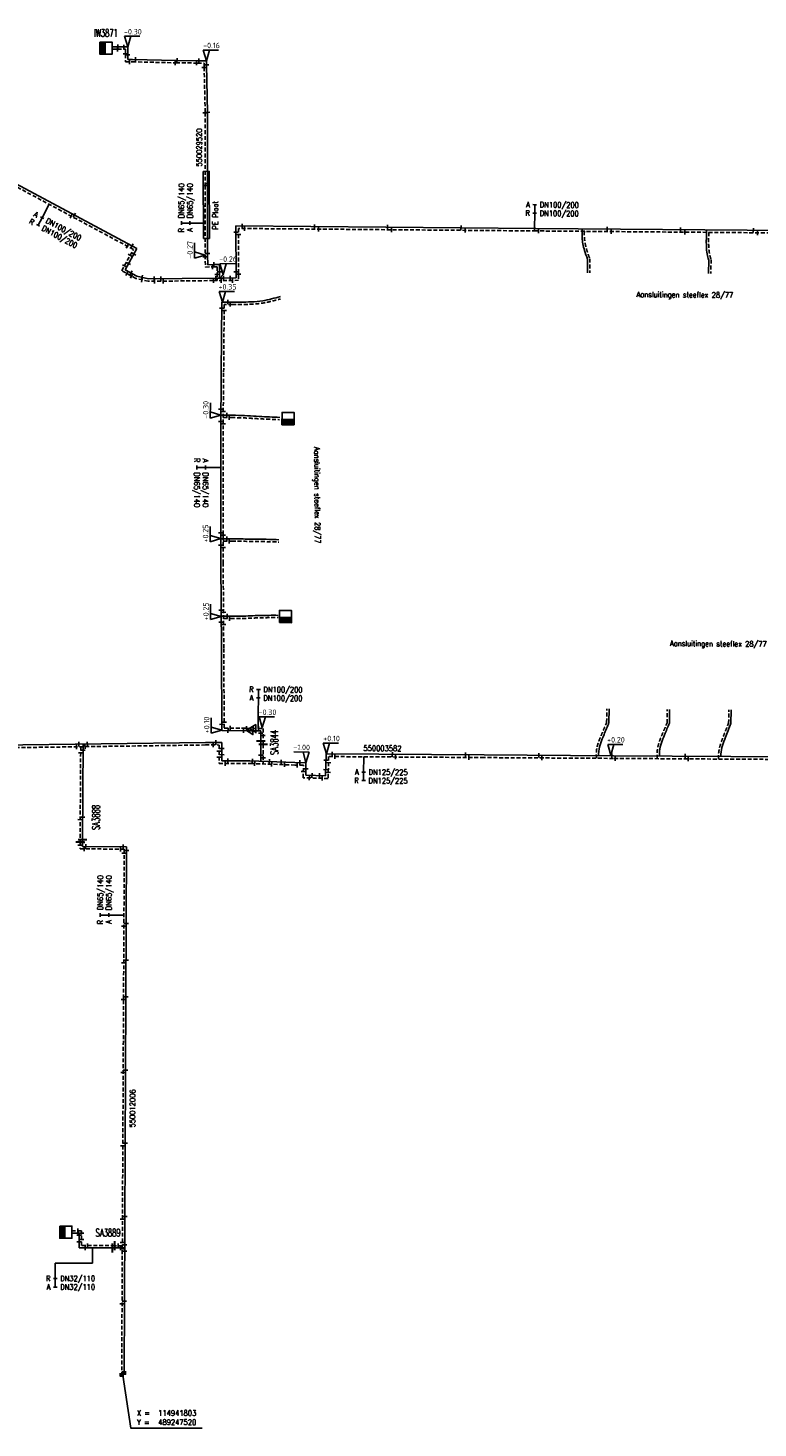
# Model space of a CAD drawing. Header units: millimetres. Extents: x 0 to 118862798, y 0 to 490252104.
# Tile 3 of 12: x 114926250 to 115045952, y 489238862 to 489468358. Entities that reach past the tile are written whole.
import ezdxf
from ezdxf.enums import TextEntityAlignment as Align

# ---------------------------------------------------------------- set-up
doc = ezdxf.new("R2010")
doc.units = ezdxf.units.MM
doc.header["$LTSCALE"] = 200
doc.linetypes.add('HIDDEN2', pattern=[4.7625, 3.175, -1.5875])
for name, color, linetype in [('WW-C-AFSLUITER', 7, 'Continuous'), ('WW-C-kastWM', 7, 'Continuous'), ('WW-C-mof', 7, 'Continuous'), ('WW-C-VERLOOP', 7, 'Continuous'), ('WW-I-coord', 7, 'Continuous'), ('WW-I-diam', 7, 'Continuous'), ('WW-I-info', 7, 'Continuous'), ('WW-I-NAP', 7, 'Continuous'), ('WW-L-aanvoer', 3, 'Continuous'), ('WW-L-retour', 3, 'HIDDEN2')]:
    doc.layers.add(name, color=color, linetype=linetype)
doc.styles.add('DIN17', font='ROMANS.SHX', dxfattribs={"width": 0.9})
doc.styles.add('ISOCP', font='ISOCP.SHX')

# ---------------------------------------------------------------- blocks, each defined once
blk = doc.blocks.new('LR-mof')
at = {"color": 0, "linetype": 'ByBlock', "lineweight": -2}
blk.add_line((0, -0.75), (0, 0.75), dxfattribs=at)
blk = doc.blocks.new('LR-DIAO2')
at = {"color": 0, "lineweight": -3}
blk.add_line((0, 0), (0, -5), dxfattribs=at)
at = {"color": 0, "linetype": 'Continuous', "lineweight": -3}
blk.add_line((0, -5), (0, -7.8), dxfattribs=at)
at = {"color": 0, "lineweight": -3}
for points in [[(0.61, -5), (0, -5), (-0.61, -5)], [(0.61, -7.8), (0, -7.8), (-0.61, -7.8)]]:
    blk.add_lwpolyline(points, dxfattribs=at)
at = {"color": 1, "lineweight": -3, "style": 'DIN17', "width": 0.9}
for tag, p in [('*1', (-1.61, -5)), ('*2', (-1.61, -7.78))]:
    blk.add_attdef(tag, text='', height=1.8, dxfattribs=at).set_placement(p, align=Align.MIDDLE_RIGHT)
for tag, p in [('*11', (1.61, -5)), ('*12', (1.61, -7.8))]:
    blk.add_attdef(tag, text='', height=1.8, dxfattribs=at).set_placement(p, align=Align.MIDDLE_LEFT)
blk = doc.blocks.new('LR-DIAB2')
at = {"color": 0, "linetype": 'Continuous', "lineweight": -3}
blk.add_line((0, 5), (0, 7.8), dxfattribs=at)
at = {"color": 0, "lineweight": -3}
blk.add_line((0, 0), (0, 5), dxfattribs=at)
for points in [[(0.61, 7.8), (0, 7.8), (-0.61, 7.8)], [(0.61, 5), (0, 5), (-0.61, 5)]]:
    blk.add_lwpolyline(points, dxfattribs=at)
at = {"color": 1, "lineweight": -3, "style": 'DIN17', "width": 0.9}
for tag, p in [('*1', (-1.61, 7.8)), ('*2', (-1.61, 5.02))]:
    blk.add_attdef(tag, text='', height=1.8, dxfattribs=at).set_placement(p, align=Align.MIDDLE_RIGHT)
for tag, p in [('*11', (1.61, 7.8)), ('*12', (1.61, 5))]:
    blk.add_attdef(tag, text='', height=1.8, dxfattribs=at).set_placement(p, align=Align.MIDDLE_LEFT)
blk = doc.blocks.new('LR-VERL')
at = {"color": 0, "linetype": 'ByBlock', "lineweight": -2}
blk.add_lwpolyline([(1.08, 0), (-1.08, -1.25), (-1.08, 1.25)], close=True, dxfattribs=at)
blk = doc.blocks.new('LR-smof')
at = {"color": 0, "linetype": 'ByBlock', "lineweight": -2}
blk.add_lwpolyline([(1, 0.5), (0, 0.5), (0, -0.5), (1, -0.5)], dxfattribs=at)
blk = doc.blocks.new('rb_topo_xylr')
at = {"color": 0, "linetype": 'Continuous', "style": 'DIN17', "width": 0.9}
for s, p in [('X =', (0, 4)), ('Y =', (0, 1))]:
    blk.add_text(s, height=1.8, dxfattribs=at).set_placement(p)
at = {"color": 0, "style": 'DIN17', "width": 0.9}
for tag, p in [('X', (7, 4)), ('Y', (7, 1))]:
    blk.add_attdef(tag, p, '', height=1.8, dxfattribs=at)
blk = doc.blocks.new('nap1')
at = {"color": 0, "linetype": 'Continuous', "lineweight": -3}
for p, q in [((-1, 3.5), (0, 0)), ((-1, 3.5), (4, 3.5)), ((1, 3.5), (0, 0))]:
    blk.add_line(p, q, dxfattribs=at)
at = {"color": 0, "linetype": 'Continuous', "lineweight": -3, "style": 'ISOCP'}
for tag, p in [('*1', (1.7, 5)), ('*2', (4, 1.5))]:
    blk.add_attdef(tag, text='', height=1.8, dxfattribs=at).set_placement(p, align=Align.MIDDLE)
blk = doc.blocks.new('nap2')
at = {"color": 0, "linetype": 'Continuous', "lineweight": -3}
for p, q in [((1, 3.5), (-4, 3.5)), ((-1, 3.5), (0, 0)), ((1, 3.5), (0, 0))]:
    blk.add_line(p, q, dxfattribs=at)
at = {"color": 0, "linetype": 'Continuous', "lineweight": -3, "style": 'ISOCP'}
for tag, p in [('*1', (-1.5, 5)), ('*2', (-4, 1.5))]:
    blk.add_attdef(tag, text='', height=1.8, dxfattribs=at).set_placement(p, align=Align.MIDDLE)
blk = doc.blocks.new('LR-AFS')
at = {"color": 0, "lineweight": -3, "const_width": 0.7}
blk.add_lwpolyline([(0, -1.5), (0, 1.5)], dxfattribs=at)
at = {"color": 7, "linetype": 'ByBlock', "lineweight": -2, "style": 'DIN17', "width": 0.9}
blk.add_attdef('*1', text='', height=2.5, dxfattribs=at).set_placement((0, 5), align=Align.MIDDLE)
at = {"color": 0, "linetype": 'ByBlock', "lineweight": -2, "style": 'DIN17', "width": 0.3, "flags": 1}
for tag, p in [('*2', (2.5, 1.5)), ('OCODE', (-7.5, -2.5)), ('ST', (-7.5, -5)), ('VCODE', (-2.5, -5)), ('NCODE', (-2.5, -2.5)), ('NIVO', (2.5, -5)), ('BC', (2.5, -2.5)), ('IMM', (7.5, -5)), ('RK', (7.5, -2.5)), ('VERTR', (-7.5, -10)), ('FABR', (-7.5, -7.5)), ('OPBLEN', (-2.5, -10)), ('TYPE', (-2.5, -7.5)), ('OPBOUW', (2.5, -7.5)), ('HULPST', (2.5, -10)), ('VERLSP', (7.5, -10)), ('BEDIEN', (7.5, -7.5)), ('DEKM', (-7.5, -12.5)), ('PDATUM', (-2.5, -12.5)), ('OPM', (2.5, -12.5)), ('BORD', (7.5, -12.5)), ('BORDL', (-7.5, -15)), ('BORDX', (-2.5, -15)), ('BORDY', (2.5, -15)), ('BORDZ', (7.5, -15))]:
    blk.add_attdef(tag, text='', height=1.8, dxfattribs=at).set_placement(p, align=Align.MIDDLE)
blk = doc.blocks.new('LR-kastWM')
at = {"color": 0, "linetype": 'ByBlock', "lineweight": -3}
blk.add_lwpolyline([(-2, 2), (2, 2), (2, -2), (-2, -2)], close=True, dxfattribs=at)
at = {"color": 0}
blk.add_solid([(-2, -2), (0, -2), (-2, 2), (0, 2)], dxfattribs=at)
at = {"color": 7, "linetype": 'ByBlock', "lineweight": -3, "style": 'DIN17', "width": 0.7}
for tag, p in [('*1', (0, 5)), ('*2', (0, -5))]:
    blk.add_attdef(tag, text='', height=2.5, dxfattribs=at).set_placement(p, align=Align.MIDDLE)
at = {"color": 0, "linetype": 'ByBlock', "lineweight": -2, "style": 'DIN17', "width": 0.3, "flags": 1}
for tag, p in [('OCODE', (4.5, 1.25)), ('NCODE', (9.5, 1.25)), ('BC', (14.5, 1.25)), ('RK', (19.5, 1.25)), ('ST', (4.5, -1.25)), ('VCODE', (9.5, -1.25)), ('NIVO', (14.5, -1.25)), ('IMM', (19.5, -1.25))]:
    blk.add_attdef(tag, text='', height=1.8, dxfattribs=at).set_placement(p, align=Align.MIDDLE)
blk = doc.blocks.new('LR-hyp')
at = {"color": 7, "linetype": 'ByBlock', "lineweight": -3, "style": 'DIN17', "width": 0.9}
blk.add_attdef('*1', text='', height=1.8, dxfattribs=at).set_placement((0, 0), align=Align.MIDDLE)
at = {"color": 7, "linetype": 'ByBlock', "lineweight": -2, "style": 'DIN17', "width": 0.9, "flags": 1}
blk.add_attdef('*2', text='', height=1.8, dxfattribs=at).set_placement((0, -5), align=Align.MIDDLE)

msp = doc.modelspace()

# ---------------------------------------------------------------- linework, layer by layer
at = {"layer": 'WW-I-coord', "color": 1, "lineweight": -3}
msp.add_lwpolyline([(114941804, 489247520), (114943095, 489238862), (114954806, 489238862)], dxfattribs=at)
at = {"layer": 'WW-I-diam', "lineweight": -3}
for p, q in [((114963983, 489353535), (114964007, 489356035)), ((114936852, 489268372), (114936852, 489265872)), ((114936852, 489265872), (114930722, 489265874))]:
    msp.add_line(p, q, dxfattribs=at)
at = {"layer": 'WW-I-info'}
for p, q in [((114954954, 489444858), (114955954, 489444867)), ((114955030, 489433858), (114954954, 489444858)), ((114955954, 489444867), (114956030, 489433867)), ((114956030, 489433867), (114955030, 489433858)), ((114958239, 489427959), (114957719, 489427362))]:
    msp.add_line(p, q, dxfattribs=at)
at = {"layer": 'WW-L-aanvoer'}
for p, q in [((114940150, 489465252), (114940963, 489465252)), ((114940963, 489465252), (114942596, 489465251)), ((114942596, 489465251), (114942595, 489464040)), ((114942595, 489464040), (114942595, 489463200)), ((114942595, 489463200), (114943380, 489463199)), ((114943380, 489463199), (114950532, 489463031)), ((114950532, 489463031), (114954079, 489462991)), ((114954079, 489462991), (114955500, 489462993)), ((114955500, 489462993), (114955501, 489462324)), ((114955501, 489462324), (114955696, 489454525)), ((114955696, 489454525), (114955679, 489431102)), ((114955679, 489431102), (114955721, 489429561)), ((114955721, 489429561), (114956633, 489429586)), ((114956633, 489429586), (114957632, 489429593)), ((114957632, 489429593), (114957643, 489428188)), ((114957643, 489428188), (114957656, 489427362)), ((114957029, 489427355), (114958285, 489427368)), ((114955340, 489351255), (114881155, 489350211))]:
    msp.add_line(p, q, dxfattribs=at)
at = {"layer": 'WW-L-aanvoer', "lineweight": -3}
for p, q in [((114944070, 489432216), (114890925, 489460726)), ((115009548, 489435494), (114960347, 489435902)), ((114960347, 489435902), (114960378, 489427390)), ((115111282, 489434642), (115009548, 489435494)), ((114942159, 489428731), (114944070, 489432216)), ((115017989, 489430465), (115017971, 489428250)), ((115037870, 489430324), (115037852, 489428100)), ((114944103, 489427686), (114942159, 489428731)), ((114946001, 489427239), (114944103, 489427686)), ((114960378, 489427390), (114958285, 489427368)), ((114957029, 489427355), (114946001, 489427239)), ((114958045, 489423436), (114957949, 489411797)), ((114959770, 489423435), (114958045, 489423436)), ((114957949, 489411797), (114957856, 489402206)), ((114957882, 489404866), (114959178, 489404874)), ((114957856, 489402206), (114957869, 489380703)), ((114957866, 489384597), (114959302, 489384605)), ((114957869, 489380703), (114957969, 489366639)), ((114957932, 489371949), (114959261, 489371957)), ((114957969, 489366639), (114958044, 489353213)), ((115021515, 489354486), (115021531, 489356736)), ((115031432, 489354414), (115031447, 489356664)), ((115041518, 489354342), (115041532, 489356592)), ((114958044, 489353213), (114962610, 489353168)), ((114962610, 489353168), (114964407, 489353151)), ((114964407, 489353151), (114964417, 489351489)), ((114935277, 489350972), (114935173, 489335299)), ((114955340, 489351255), (114958037, 489351247)), ((114958037, 489351247), (114958017, 489348238)), ((114964417, 489351489), (114964437, 489348152)), ((114975134, 489349356), (114975056, 489345777)), ((115001026, 489349187), (114975134, 489349356)), ((114958017, 489348238), (114962641, 489348210)), ((114970026, 489347958), (114962645, 489348214)), ((114971831, 489347919), (114970019, 489347958)), ((114971817, 489345865), (114971831, 489347919)), ((115022243, 489349053), (115001026, 489349187)), ((115058242, 489348828), (115022243, 489349053)), ((114975056, 489345777), (114971817, 489345865)), ((114935173, 489335299), (114935166, 489334193)), ((114935166, 489334193), (114942420, 489334112)), ((114942420, 489334112), (114941994, 489247672)), ((114934634, 489270791), (114933317, 489270791)), ((114934634, 489268373), (114934634, 489270791)), ((114940086, 489268372), (114934634, 489268373)), ((114942096, 489268371), (114940086, 489268372))]:
    msp.add_line(p, q, dxfattribs=at)
for points, knots in [([(115017115, 489435430), (115017097, 489434964), (115017050, 489433774), (115017392, 489432092), (115017814, 489430940), (115017989, 489430465)], [0, 0, 0, 0, 1399.2303467, 3565.6616595, 5083.34092, 5083.34092, 5083.34092, 5083.34092]), ([(115037492, 489435260), (115037488, 489434779), (115037478, 489433465), (115037462, 489431787), (115037778, 489430652), (115037870, 489430324)], [0, 0, 0, 0, 1444.7159239, 3950.5528289, 4970.7656833, 4970.7656833, 4970.7656833, 4970.7656833]), ([(115019820, 489349068), (115019815, 489349319), (115019827, 489350514), (115020624, 489352308), (115021247, 489353832), (115021515, 489354486)], [422.7993669, 422.7993669, 422.7993669, 422.7993669, 1172.130639, 4008.5095606, 6137.7695274, 6137.7695274, 6137.7695274, 6137.7695274]), ([(115029791, 489349006), (115029785, 489349280), (115029794, 489350483), (115030528, 489352289), (115031162, 489353777), (115031432, 489354413)], [423.0301524, 423.0301524, 423.0301524, 423.0301524, 1240.9739654, 4033.3896113, 6116.7891456, 6116.7891456, 6116.7891456, 6116.7891456]), ([(115039859, 489348943), (115039859, 489349077), (115039883, 489350160), (115040569, 489351975), (115041219, 489353598), (115041518, 489354342)], [424.0337543, 424.0337543, 424.0337543, 424.0337543, 826.4086067, 3678.4694136, 6096.8921329, 6096.8921329, 6096.8921329, 6096.8921329])]:
    msp.add_open_spline(points, degree=3, knots=knots, dxfattribs=at)
for points in [[(114959735, 489423435), (114961016, 489423427), (114964730, 489423647), (114967657, 489424338)], [(114959180, 489404874), (114960270, 489404867), (114964178, 489404681), (114967520, 489404525)], [(114959302, 489384605), (114961152, 489384594), (114964062, 489384568), (114967369, 489384476)], [(114959261, 489371957), (114961229, 489371945), (114964227, 489372053), (114967272, 489372078)]]:
    msp.add_spline(points, degree=3, dxfattribs=at)
at = {"layer": 'WW-L-retour'}
for p, q in [((114940150, 489464872), (114940962, 489464872)), ((114940962, 489464872), (114942216, 489464871)), ((114942216, 489464871), (114942215, 489464040)), ((114942215, 489464040), (114942215, 489462820)), ((114942215, 489462820), (114943375, 489462819)), ((114943375, 489462819), (114950526, 489462651)), ((114950526, 489462651), (114954078, 489462611)), ((114954078, 489462611), (114955121, 489462613)), ((114955121, 489462613), (114955127, 489461897)), ((114955127, 489461897), (114955317, 489454459)), ((114955317, 489454459), (114955308, 489442534)), ((114955308, 489442534), (114955299, 489431097)), ((114955299, 489431097), (114955352, 489429170)), ((114955352, 489429170), (114956640, 489429206)), ((114956640, 489429206), (114957255, 489429210)), ((114957255, 489429210), (114957263, 489428184)), ((114957263, 489428184), (114957282, 489426958)), ((114956649, 489426951), (114957934, 489426965)), ((114955342, 489350830), (114881758, 489349786))]:
    msp.add_line(p, q, dxfattribs=at)
at = {"layer": 'WW-L-retour', "lineweight": -3}
for p, q in [((114943525, 489432054), (114890542, 489460478)), ((115009545, 489435094), (114960749, 489435498)), ((114960749, 489435498), (114960779, 489426995)), ((115110880, 489434246), (115009545, 489435094)), ((114941614, 489428569), (114943525, 489432054)), ((115018370, 489430530), (115018351, 489428247)), ((115038250, 489430368), (115038232, 489428097)), ((114943960, 489427308), (114941614, 489428569)), ((114945956, 489426838), (114943960, 489427308)), ((114956649, 489426951), (114945956, 489426838)), ((114960779, 489426995), (114957934, 489426965)), ((114958422, 489423056), (114958329, 489411793)), ((114959770, 489423055), (114958422, 489423056)), ((114958329, 489411793), (114958236, 489402204)), ((114958258, 489404488), (114959608, 489404496)), ((114958236, 489402204), (114958249, 489380704)), ((114958248, 489384219), (114959674, 489384223)), ((114958249, 489380704), (114958349, 489366642)), ((114958314, 489371571), (114959485, 489371573)), ((114958349, 489366642), (114958422, 489353590)), ((115021135, 489354553), (115021151, 489356739)), ((115031053, 489354446), (115031067, 489356666)), ((115041138, 489354382), (115041152, 489356595)), ((114958422, 489353590), (114963063, 489353544)), ((114963063, 489353544), (114964785, 489353527)), ((114964785, 489353527), (114964800, 489350932)), ((114934894, 489350540), (114934791, 489334926)), ((114955338, 489350830), (114957609, 489350823)), ((114957609, 489350823), (114957589, 489347816)), ((114964800, 489350932), (114964819, 489347719)), ((114957589, 489347816), (114963065, 489347782)), ((114970018, 489347533), (114963065, 489347782)), ((114971403, 489347503), (114970025, 489347533)), ((114971389, 489345451), (114971403, 489347503)), ((114975550, 489348928), (114975472, 489345341)), ((115001023, 489348762), (114975550, 489348928)), ((115022241, 489348628), (115001023, 489348762)), ((115058240, 489348403), (115022241, 489348628)), ((114975472, 489345341), (114971389, 489345451)), ((114934791, 489334926), (114934783, 489333818)), ((114934783, 489333818), (114942039, 489333736)), ((114942039, 489333736), (114941613, 489247368)), ((114935014, 489271171), (114933317, 489271171)), ((114935014, 489268753), (114935014, 489271171)), ((114940470, 489268751), (114935014, 489268753)), ((114941718, 489268751), (114940470, 489268751))]:
    msp.add_line(p, q, dxfattribs=at)
for points, knots in [([(115017480, 489435027), (115017470, 489434706), (115017458, 489433684), (115017770, 489432157), (115018191, 489431015), (115018370, 489430530)], [399.5311717, 399.5311717, 399.5311717, 399.5311717, 1363.0183602, 3464.8262471, 5016.8244955, 5016.8244955, 5016.8244955, 5016.8244955]), ([(115037868, 489434857), (115037866, 489434513), (115037856, 489433351), (115037843, 489431824), (115038157, 489430701), (115038250, 489430368)], [400.70883, 400.70883, 400.70883, 400.70883, 1432.3948684, 3889.8949164, 4923.2753478, 4923.2753478, 4923.2753478, 4923.2753478]), ([(114959732, 489423055), (114960163, 489423052), (114961849, 489423037), (114964549, 489423090), (114966722, 489423692), (114967681, 489423958)], [0, 0, 0, 0, 1293.3593489, 5059.8871111, 8035.6973815, 8035.6973815, 8035.6973815, 8035.6973815]), ([(115019454, 489348646), (115019438, 489349058), (115019385, 489350447), (115020246, 489352396), (115020875, 489353921), (115021135, 489354553)], [0, 0, 0, 0, 1229.7818497, 4140.3690494, 6202.2114819, 6202.2114819, 6202.2114819, 6202.2114819]), ([(115029424, 489348583), (115029408, 489349018), (115029357, 489350413), (115030140, 489352368), (115030788, 489353843), (115031053, 489354446)], [0, 0, 0, 0, 1295.975694, 4165.3772655, 6148.9929663, 6148.9929663, 6148.9929663, 6148.9929663]), ([(115039486, 489348520), (115039479, 489348813), (115039450, 489350084), (115040184, 489352049), (115040845, 489353665), (115041138, 489354382)], [0, 0, 0, 0, 876.3529612, 3800.4512389, 6134.8620736, 6134.8620736, 6134.8620736, 6134.8620736])]:
    msp.add_open_spline(points, degree=3, knots=knots, dxfattribs=at)
for points in [[(114959608, 489404496), (114960260, 489404487), (114964160, 489404301), (114967502, 489404145)], [(114959674, 489384223), (114961149, 489384214), (114964055, 489384188), (114967359, 489384096)], [(114959485, 489371573), (114961235, 489371565), (114964235, 489371673), (114967275, 489371698)]]:
    msp.add_spline(points, degree=3, dxfattribs=at)

# ---------------------------------------------------------------- block references
at = {"layer": 'WW-C-AFSLUITER', "linetype": 'Continuous'}
ref = msp.add_blockref('LR-AFS', (114964417, 489351489), dxfattribs=dict(at, xscale=499.9999999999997, yscale=499.9999999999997, zscale=499.9999999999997, rotation=89.94059999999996))
ref.add_attrib('*1', 'SA3844', dxfattribs={"layer": '0', "color": 7, "linetype": 'ByBlock', "lineweight": -2, "height": 1250, "rotation": 89.9406, "style": 'DIN17', "width": 0.65}).set_placement((114966645, 489351249), align=Align.MIDDLE)
for p, xscale, yscale, zscale, rotation in [((114964800, 489350932), 499.9999999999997, 499.9999999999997, 499.9999999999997, 89.94059999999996), ((114934791, 489334926), 499.9999999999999, 499.9999999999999, 499.9999999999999, 89.62200000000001), ((114940470, 489268751), 500, 500, 500, 359.9849999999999)]:
    msp.add_blockref('LR-AFS', p, dxfattribs=dict(at, xscale=xscale, yscale=yscale, zscale=zscale, rotation=rotation))
ref = msp.add_blockref('LR-AFS', (114935173, 489335299), dxfattribs=dict(at, xscale=499.9999999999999, yscale=499.9999999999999, zscale=499.9999999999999, rotation=89.62200000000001))
ref.add_attrib('*1', 'SA3888', dxfattribs={"layer": '0', "color": 7, "linetype": 'ByBlock', "lineweight": -2, "height": 1250, "rotation": 89.622, "style": 'DIN17', "width": 0.65}).set_placement((114937391, 489338949), align=Align.MIDDLE)
ref = msp.add_blockref('LR-AFS', (114940086, 489268372), dxfattribs=dict(at, xscale=500, yscale=500, zscale=500, rotation=359.9849999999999))
ref.add_attrib('*1', 'SA3889', dxfattribs={"layer": '0', "color": 7, "linetype": 'ByBlock', "lineweight": -2, "height": 1250, "rotation": 359.985, "style": 'DIN17', "width": 0.65}).set_placement((114939384, 489270872), align=Align.MIDDLE)
at = {"layer": 'WW-C-kastWM', "linetype": 'Continuous'}
ref = msp.add_blockref('LR-kastWM', (114939034, 489465048), dxfattribs=dict(at, xscale=500, yscale=500, zscale=500, rotation=359.9633728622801))
ref.add_attrib('*1', 'IW3871', dxfattribs={"layer": '0', "color": 7, "linetype": 'ByBlock', "lineweight": -3, "height": 1250, "rotation": 359.96337, "style": 'DIN17', "width": 0.65}).set_placement((114939035, 489467548), align=Align.MIDDLE)
at = {"layer": 'WW-C-kastWM', "linetype": 'Continuous', "xscale": 500.0000000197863, "yscale": 500.0000000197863, "zscale": 500.0000000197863, "rotation": 89.58071485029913}
for p in [(114968896, 489404325), (114968475, 489371877)]:
    msp.add_blockref('LR-kastWM', p, dxfattribs=at)
at = {"layer": 'WW-C-kastWM', "linetype": 'Continuous', "xscale": 500, "yscale": 500, "zscale": 500}
msp.add_blockref('LR-kastWM', (114932448, 489270973), dxfattribs=at)
at = {"layer": 'WW-C-mof', "linetype": 'Continuous', "xscale": 500, "yscale": 500, "zscale": 500}
for p, rotation in [((114940943, 489464872), 359.9633728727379), ((114940984, 489465252), 359.9634), ((114942216, 489464124), 89.9634), ((114941945, 489465250), 359.9634), ((114942595, 489463944), 89.9634), ((114942914, 489462820), 359.9634), ((114943894, 489463187), 358.6478), ((114950374, 489462654), 358.6478), ((114950684, 489463029), 359.3647), ((114953897, 489462613), 359.3647), ((114954263, 489462992), 0.08199999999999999), ((114955127, 489461897), 271.4721), ((114955501, 489462324), 270.082), ((114955317, 489454459), 89.9547), ((114955696, 489454525), 271.4721), ((114955308, 489442534), 89.9547), ((114955688, 489442876), 89.9547), ((114955305, 489430855), 271.5749000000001), ((114955679, 489431380), 89.9547), ((114956728, 489429586), 0.4308000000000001), ((114956489, 489429202), 1.5749), ((114957266, 489427977), 270.9187), ((114957029, 489427355), 0.6038000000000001), ((114957641, 489428376), 270.4308), ((114958285, 489427368), 0.6038000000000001), ((114956649, 489426951), 0.6038000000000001), ((114957934, 489426964), 0.6038000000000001)]:
    msp.add_blockref('LR-mof', p, dxfattribs=dict(at, rotation=rotation))
at = {"layer": 'WW-C-mof', "linetype": 'Continuous', "lineweight": -3}
for name, p, xscale, yscale, zscale, rotation in [('LR-mof', (114933335, 489437521), 499.9999999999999, 499.9999999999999, 499.9999999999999, 331.7881), ('LR-mof', (114933853, 489437697), 499.9999999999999, 499.9999999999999, 499.9999999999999, 331.7881), ('LR-mof', (114973252, 489435795), 500, 500, 500, 359.5251), ('LR-mof', (114973904, 489435389), 500, 500, 500, 359.5251), ('LR-mof', (114985203, 489435696), 500, 500, 500, 359.5251), ('LR-mof', (114985867, 489435290), 500, 500, 500, 359.5251), ('LR-mof', (114997249, 489435596), 500, 500, 500, 359.5251), ('LR-mof', (114997911, 489435190), 500, 500, 500, 359.5251), ('LR-mof', (115009321, 489435496), 500, 500, 500, 359.5251), ('LR-mof', (115009968, 489435090), 500.0000000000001, 500.0000000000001, 500.0000000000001, 359.5203), ('LR-mof', (115021195, 489435396), 500.0000000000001, 500.0000000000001, 500.0000000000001, 359.5203), ('LR-mof', (115021890, 489434991), 500.0000000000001, 500.0000000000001, 500.0000000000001, 359.5203), ('LR-mof', (115033225, 489435296), 500.0000000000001, 500.0000000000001, 500.0000000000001, 359.5203), ('LR-mof', (115033946, 489434890), 500.0000000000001, 500.0000000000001, 500.0000000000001, 359.5203), ('LR-mof', (115045185, 489435196), 500.0000000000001, 500.0000000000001, 500.0000000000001, 359.5203), ('LR-mof', (115045885, 489434790), 500.0000000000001, 500.0000000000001, 500.0000000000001, 359.5203), ('LR-mof', (114942539, 489432584), 499.9999999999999, 499.9999999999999, 499.9999999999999, 331.7881), ('LR-mof', (114943311, 489432624), 499.9999999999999, 499.9999999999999, 499.9999999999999, 331.7881), ('LR-mof', (114942723, 489429759), 500, 500, 500, 61.25610000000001), ('LR-mof', (114943000, 489431096), 500, 500, 500, 61.25610000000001), ('LR-mof', (114943593, 489431327, 58), 500, 500, 500, 61.25610000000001), ('LR-mof', (114942057, 489429377), 500, 500, 500, 61.25610000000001), ('LR-mof', (114942465, 489428135), 500, 500, 500, 331.7504), ('LR-mof', (114943134, 489428206), 500, 500, 500, 331.7504), ('LR-mof', (114943228, 489427702), 500, 500, 500, 331.7504), ('LR-mof', (114944956, 489427043), 499.9999999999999, 499.9999999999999, 499.9999999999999, 346.7504), ('LR-mof', (114944966, 489427488), 499.9999999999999, 499.9999999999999, 499.9999999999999, 346.7504), ('LR-mof', (114946926, 489427249), 500.0000000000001, 500.0000000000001, 500.0000000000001, 0.6038000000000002), ('LR-mof', (114948025, 489427260), 500.0000000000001, 500.0000000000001, 500.0000000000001, 0.6038000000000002), ('LR-mof', (114946998, 489426862), 500.0000000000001, 500.0000000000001, 500.0000000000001, 0.6038000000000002), ('LR-mof', (114948420, 489426864), 500.0000000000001, 500.0000000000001, 500.0000000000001, 0.6038000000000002), ('LR-mof', (114985991, 489349285), 499.9999999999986, 499.9999999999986, 499.9999999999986, 359.76545673), ('LR-mof', (114997991, 489349207), 499.9999999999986, 499.9999999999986, 499.9999999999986, 359.76545673), ('LR-mof', (115009991, 489349131), 499.9999999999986, 499.9999999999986, 499.9999999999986, 359.76545673), ('LR-mof', (115021990, 489349055), 499.9999999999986, 499.9999999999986, 499.9999999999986, 359.76545673), ('LR-mof', (114967774, 489348036), 500, 500, 500, 358.01269413), ('LR-mof', (114968299, 489347594), 500, 500, 500, 357.9464088), ('LR-mof', (114986512, 489348857), 499.9999999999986, 499.9999999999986, 499.9999999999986, 359.76545673), ('LR-mof', (114998511, 489348779), 499.9999999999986, 499.9999999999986, 499.9999999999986, 359.76545673), ('LR-mof', (115010511, 489348702), 499.9999999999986, 499.9999999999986, 499.9999999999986, 359.76545673), ('LR-mof', (115022511, 489348626), 499.9999999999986, 499.9999999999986, 499.9999999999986, 359.76545673), ('LR-mof', (115033990, 489348980), 499.9999999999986, 499.9999999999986, 499.9999999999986, 359.76545673), ('LR-mof', (115034511, 489348551), 499.9999999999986, 499.9999999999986, 499.9999999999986, 359.76545673), ('LR-mof', (114934815, 489338583), 499.9999999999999, 499.9999999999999, 499.9999999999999, 89.622), ('LR-mof', (114935198, 489338992), 499.9999999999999, 499.9999999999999, 499.9999999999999, 89.622), ('LR-mof', (114934787, 489334418), 499.9999999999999, 499.9999999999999, 499.9999999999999, 89.622), ('LR-mof', (114935170, 489334842), 499.9999999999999, 499.9999999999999, 499.9999999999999, 89.622), ('LR-mof', (114935442, 489333810), 500.0000000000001, 500.0000000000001, 500.0000000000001, 359.3580000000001), ('LR-mof', (114935707, 489334187), 500.0000000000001, 500.0000000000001, 500.0000000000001, 359.3580000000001), ('LR-mof', (114941976, 489321117), 500, 500, 500, 89.71800000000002), ('LR-mof', (114942358, 489321544), 500, 500, 500, 89.71800000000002), ('LR-mof', (114941947, 489315123), 500, 500, 500, 89.71800000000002), ('LR-mof', (114942329, 489315542), 500, 500, 500, 89.71800000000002), ('LR-mof', (114941917, 489309105), 500, 500, 500, 89.71800000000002), ('LR-mof', (114942299, 489309542), 500, 500, 500, 89.71800000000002), ('LR-mof', (114941858, 489297114), 500, 500, 500, 89.71800000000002), ('LR-mof', (114942240, 489297540), 500, 500, 500, 89.71800000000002), ('LR-mof', (114941799, 489285122), 500, 500, 500, 89.71800000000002), ('LR-mof', (114942181, 489285536), 500, 500, 500, 89.71800000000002), ('LR-mof', (114941740, 489273113), 500, 500, 500, 89.71800000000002), ('LR-mof', (114942113, 489273539), 500, 500, 500, 89.71800000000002), ('LR-mof', (114934634, 489270484), 500, 500, 500, 270), ('LR-mof', (114935014, 489270793), 500, 500, 500, 270), ('LR-mof', (114941671, 489259240), 500, 500, 500, 89.71800000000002), ('LR-mof', (114942054, 489259671), 500, 500, 500, 89.71800000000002), ('LR-smof', (114941613, 489247368), 500, 500, 500, 89.71800000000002), ('LR-smof', (114941994, 489247672), 500, 500, 500, 89.71800000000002)]:
    msp.add_blockref(name, p, dxfattribs=dict(at, xscale=xscale, yscale=yscale, zscale=zscale, rotation=rotation))
at = {"layer": 'WW-C-mof', "lineweight": -3}
for p, xscale, yscale, zscale, rotation in [((114960351, 489434902), 500, 500, 500, 270.2023702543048), ((114960752, 489434498), 500.0000000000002, 500.0000000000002, 500.0000000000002, 270.2023702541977), ((114961347, 489435893), 500.0000000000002, 500.0000000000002, 500.0000000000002, 359.5251297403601), ((114961749, 489435490), 499.9999999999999, 499.9999999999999, 499.9999999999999, 359.5251297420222), ((114959378, 489427380), 500, 500, 500, 180.6037530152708), ((114960374, 489428390), 500, 500, 500, 90.20237025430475), ((114960775, 489427995), 500.0000000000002, 500.0000000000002, 500.0000000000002, 90.2023702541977), ((114959779, 489426984), 500, 500, 500, 180.6037530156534), ((114959045, 489423436), 499.9999999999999, 499.9999999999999, 499.9999999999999, 359.9799320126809), ((114959422, 489423055), 500, 500, 500, 359.9799320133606), ((114958037, 489422436), 500, 500, 500, 269.528996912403), ((114958414, 489422056), 500.0000000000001, 500.0000000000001, 500.0000000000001, 269.5289969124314), ((114957889, 489405866), 500, 500, 500, 89.44160105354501), ((114958271, 489405488), 500.0000000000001, 500.0000000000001, 500.0000000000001, 89.44160105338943), ((114958879, 489404872), 500, 500, 500, 0.3429379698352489), ((114959261, 489404494), 500, 500, 500, 0.342937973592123), ((114957869, 489403866), 500, 500, 500, 89.44160105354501), ((114958252, 489403488), 500.0000000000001, 500.0000000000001, 500.0000000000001, 89.44160105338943), ((114957865, 489385597), 500.0000000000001, 500.0000000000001, 500.0000000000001, 270.0348909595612), ((114958247, 489385219), 500, 500, 500, 270.0348909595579), ((114958866, 489384603), 500, 500, 500, 0.342370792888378), ((114959248, 489384222), 500.0000000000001, 500.0000000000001, 500.0000000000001, 0.1533099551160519), ((114957866, 489383597), 500.0000000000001, 500.0000000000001, 500.0000000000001, 270.0348909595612), ((114958249, 489383219), 500, 500, 500, 270.0348909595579), ((114957925, 489372949), 500, 500, 500, 270.408674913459), ((114958307, 489372571), 500, 500, 500, 270.4086749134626), ((114958932, 489371955), 500, 500, 500, 0.3423251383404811), ((114957939, 489370949), 500, 500, 500, 270.408674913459), ((114958321, 489370571), 500, 500, 500, 270.4086749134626), ((114959314, 489371573), 499.9999999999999, 499.9999999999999, 499.9999999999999, 0.09272651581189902), ((114958039, 489354213), 499.9999999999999, 499.9999999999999, 499.9999999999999, 90.31917363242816), ((114958417, 489354590), 500, 500, 500, 90.31917363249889), ((114959422, 489353580), 499.9999999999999, 499.9999999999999, 499.9999999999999, 359.4346909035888), ((114959044, 489353203), 500.0000000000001, 500.0000000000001, 500.0000000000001, 359.4346909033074), ((114961610, 489353178), 499.9999999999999, 499.9999999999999, 499.9999999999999, 179.43469091), ((114962063, 489353554), 500.0000000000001, 500.0000000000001, 500.0000000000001, 179.4346909), ((114963610, 489353158), 499.9999999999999, 499.9999999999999, 499.9999999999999, 179.43469091), ((114964409, 489352787), 500, 500, 500, 269.9406301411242), ((114964063, 489353534), 500.0000000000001, 500.0000000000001, 500.0000000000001, 179.4346909), ((114964791, 489352384), 499.9999999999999, 499.9999999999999, 499.9999999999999, 269.9406301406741), ((114956609, 489350826), 500, 500, 500, 179.8332036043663), ((114957037, 489351250), 499.9999999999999, 499.9999999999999, 499.9999999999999, 179.8332036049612), ((114957603, 489349823), 500.0000000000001, 500.0000000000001, 500.0000000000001, 269.6177392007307), ((114958030, 489350247), 500, 500, 500, 269.6177392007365), ((114976134, 489349349), 500, 500, 500, 359.6263992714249), ((114957596, 489348816), 500.0000000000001, 500.0000000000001, 500.0000000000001, 89.61773920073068), ((114958024, 489349238), 500, 500, 500, 89.61773920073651), ((114958589, 489347810), 499.9999999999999, 499.9999999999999, 499.9999999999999, 359.645642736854), ((114959017, 489348232), 500, 500, 500, 359.6456427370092), ((114963038, 489348200), 500.0000000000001, 500.0000000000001, 500.0000000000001, 358.0126941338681), ((114963420, 489347769), 500.0000000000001, 500.0000000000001, 500.0000000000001, 357.9464087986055), ((114964431, 489349152), 500, 500, 500, 90.34293797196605), ((114964813, 489348719), 499.9999999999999, 499.9999999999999, 499.9999999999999, 90.34293797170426), ((114965836, 489348103), 500.0000000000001, 500.0000000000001, 500.0000000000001, 358.0126941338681), ((114966218, 489347669), 500.0000000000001, 500.0000000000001, 500.0000000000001, 357.9464087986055), ((114970403, 489347524), 500.0000000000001, 500.0000000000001, 500.0000000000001, 178.758262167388), ((114970831, 489347940), 500, 500, 500, 178.7582621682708), ((114975112, 489348356), 500, 500, 500, 268.7594267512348), ((114975528, 489347928), 500.0000000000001, 500.0000000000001, 500.0000000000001, 268.759426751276), ((114976550, 489348922), 500, 500, 500, 359.6263992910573), ((114971396, 489346503), 500, 500, 500, 269.6263992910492), ((114971824, 489346919), 500, 500, 500, 269.6263992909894), ((114972389, 489345424), 499.9999999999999, 499.9999999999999, 499.9999999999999, 358.4585709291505), ((114972817, 489345838), 500, 500, 500, 358.4585709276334), ((114974057, 489345804), 500, 500, 500, 178.4585709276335), ((114974472, 489345368), 500, 500, 500, 178.4585709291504), ((114975078, 489346777), 500.0000000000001, 500.0000000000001, 500.0000000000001, 88.75942675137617), ((114975494, 489346341), 500, 500, 500, 88.75942675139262), ((114941421, 489333743), 500, 500, 500, 179.3584231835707), ((114941846, 489334118), 500, 500, 500, 179.358423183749), ((114942418, 489333538), 500, 500, 500, 269.7176337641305), ((114942035, 489333115), 500, 500, 500, 269.7176337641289), ((114934634, 489269373), 500, 500, 500, 90.00000000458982), ((114935014, 489269753), 500, 500, 500, 90.00000000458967), ((114936014, 489268753), 500, 500, 500, 359.985099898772), ((114935634, 489268373), 500.0000000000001, 500.0000000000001, 500.0000000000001, 359.9850998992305)]:
    msp.add_blockref('LR-mof', p, dxfattribs=dict(at, xscale=xscale, yscale=yscale, zscale=zscale, rotation=rotation))
at = {"layer": 'WW-C-mof'}
for p, xscale, yscale, zscale, rotation in [((114934194, 489350530), 500, 500, 500, 0.812870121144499), ((114934887, 489349540), 499.9999999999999, 499.9999999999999, 499.9999999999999, 269.6223631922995), ((114934577, 489350962), 500.0000000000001, 500.0000000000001, 500.0000000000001, 0.8064358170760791), ((114935270, 489349972), 499.9999999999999, 499.9999999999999, 499.9999999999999, 269.6223631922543), ((114935594, 489350550), 500, 500, 500, 0.812870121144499), ((114935976, 489350982), 500.0000000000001, 500.0000000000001, 500.0000000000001, 0.8064358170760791), ((114941048, 489268751), 500, 500, 500, 179.9850998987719), ((114941721, 489269251), 500.0000000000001, 500.0000000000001, 500.0000000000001, 89.71763376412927), ((114941716, 489268251), 500.0000000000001, 500.0000000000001, 500.0000000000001, 89.71763376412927), ((114941426, 489268371), 500.0000000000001, 500.0000000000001, 500.0000000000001, 179.9850998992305), ((114942094, 489267871), 500.0000000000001, 500.0000000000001, 500.0000000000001, 89.71763376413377), ((114942099, 489268871), 500.0000000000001, 500.0000000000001, 500.0000000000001, 89.71763376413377)]:
    msp.add_blockref('LR-mof', p, dxfattribs=dict(at, xscale=xscale, yscale=yscale, zscale=zscale, rotation=rotation))
at = {"layer": 'WW-C-mof', "linetype": 'Continuous', "lineweight": -3, "xscale": 500, "yscale": 500, "zscale": 500}
for p in [(114934448, 489271171), (114934474, 489270791)]:
    msp.add_blockref('LR-mof', p, dxfattribs=at)
at = {"layer": 'WW-C-VERLOOP', "linetype": 'Continuous', "lineweight": -3}
for p, xscale, yscale, zscale, rotation in [((114963063, 489353544), 500.0000000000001, 500.0000000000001, 500.0000000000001, 179.4346909), ((114962610, 489353168), 499.9999999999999, 499.9999999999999, 499.9999999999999, 179.43469091)]:
    msp.add_blockref('LR-VERL', p, dxfattribs=dict(at, xscale=xscale, yscale=yscale, zscale=zscale, rotation=rotation))
at = {"layer": 'WW-I-coord', "linetype": 'Continuous', "lineweight": -3}
ref = msp.add_blockref('rb_topo_xylr', (114944095, 489238862), dxfattribs=dict(at, xscale=500, yscale=500, zscale=500))
ref.add_attrib('X', '114941803', (114947595, 489240862), dxfattribs={"layer": '0', "color": 1, "height": 900, "style": 'DIN17', "width": 0.9})
ref.add_attrib('Y', '489247520', (114947595, 489239362), dxfattribs={"layer": '0', "color": 1, "height": 900, "style": 'DIN17', "width": 0.9})
at = {"layer": 'WW-I-diam', "linetype": 'Continuous', "xscale": 500, "yscale": 500, "zscale": 500, "rotation": 89.95471347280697}
msp.add_blockref('LR-DIAB2', (114955303, 489436374), dxfattribs=at).add_auto_attribs({'*1': 'R', '*11': 'DN65/140', '*2': 'A', '*12': 'DN65/140'})
at = {"layer": 'WW-I-diam', "linetype": 'Continuous', "lineweight": -3}
for name, p, xscale, yscale, zscale, rotation, values in [('LR-DIAO2', (114929735, 489439453), 499.9999999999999, 499.9999999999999, 499.9999999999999, 331.7881329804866, {'*1': 'A', '*11': 'DN100/200', '*2': 'R', '*12': 'DN100/200'}), ('LR-DIAB2', (115009321, 489435496), 500.0000000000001, 500.0000000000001, 500.0000000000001, 359.52512974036, {'*1': 'A', '*11': 'DN100/200', '*2': 'R', '*12': 'DN100/200'}), ('LR-DIAO2', (114957860, 489396313), 500, 500, 500, 270.0348909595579, {'*1': 'A', '*11': 'DN65/140', '*2': 'R', '*12': 'DN65/140'}), ('LR-DIAB2', (114964007, 489356035), 499.9999999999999, 499.9999999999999, 499.9999999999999, 359.4346909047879, {'*1': 'R', '*11': 'DN100/200', '*2': 'A', '*12': 'DN100/200'}), ('LR-DIAB2', (114941985, 489322924), 500.0000000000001, 500.0000000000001, 500.0000000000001, 89.71763376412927, {'*1': 'R', '*11': 'DN65/140', '*2': 'A', '*12': 'DN65/140'}), ('LR-DIAO2', (114930722, 489265874), 499.9999999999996, 499.9999999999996, 499.9999999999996, 359.9850998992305, {'*1': 'R', '*11': 'DN32/110', '*2': 'A', '*12': 'DN32/110'})]:
    msp.add_blockref(name, p, dxfattribs=dict(at, xscale=xscale, yscale=yscale, zscale=zscale, rotation=rotation)).add_auto_attribs(values)
at = {"layer": 'WW-I-diam', "xscale": 499.9999999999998, "yscale": 499.9999999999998, "zscale": 499.9999999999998, "rotation": 359.6263992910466}
msp.add_blockref('LR-DIAO2', (114981297, 489348891), dxfattribs=at).add_auto_attribs({'*1': 'A', '*11': 'DN125/225', '*2': 'R', '*12': 'DN125/225'})
at = {"layer": 'WW-I-info', "linetype": 'Continuous'}
ref = msp.add_blockref('LR-hyp', (114954411, 489446996), dxfattribs=dict(at, xscale=500.0000000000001, yscale=500.0000000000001, zscale=500.0000000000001, rotation=89.9547))
ref.add_attrib('*1', '550029520', dxfattribs={"layer": '0', "color": 0, "linetype": 'ByBlock', "lineweight": -3, "height": 900, "rotation": 89.9547, "style": 'DIN17', "width": 0.9}).set_placement((114954320, 489448767), align=Align.MIDDLE)
at = {"layer": 'WW-I-info', "linetype": 'Continuous', "xscale": 500, "yscale": 500, "zscale": 500}
for p, rotation, values in [((114984371, 489350281), 359.6263992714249, {'*1': '550003582'}), ((114943388, 489291249), 89.71763376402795, {'*1': '550012006'})]:
    msp.add_blockref('LR-hyp', p, dxfattribs=dict(at, rotation=rotation)).add_auto_attribs(values)
at = {"layer": 'WW-I-NAP', "linetype": 'Continuous'}
ref = msp.add_blockref('nap1', (114942596, 489465251), dxfattribs=dict(at, xscale=500, yscale=500, zscale=500, rotation=359.9633728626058))
ref.add_attrib('*1', '-0.30', dxfattribs={"layer": '0', "color": 1, "linetype": 'Continuous', "lineweight": -3, "height": 900, "rotation": 359.96337, "style": 'ISOCP'}).set_placement((114943448, 489467750), align=Align.MIDDLE)
ref = msp.add_blockref('nap1', (114955500, 489462993), dxfattribs=dict(at, xscale=500, yscale=500, zscale=500, rotation=0.08200033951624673))
ref.add_attrib('*1', '-0.16', dxfattribs={"layer": '0', "color": 1, "linetype": 'Continuous', "lineweight": -3, "height": 900, "rotation": 0.082, "style": 'ISOCP'}).set_placement((114956347, 489465494), align=Align.MIDDLE)
ref = msp.add_blockref('nap1', (114955299, 489431145), dxfattribs=dict(at, xscale=500, yscale=500, zscale=500, rotation=89.95471347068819))
ref.add_attrib('*1', '-0.27', dxfattribs={"layer": '0', "color": 1, "linetype": 'Continuous', "lineweight": -3, "height": 900, "rotation": 89.95471, "style": 'ISOCP'}).set_placement((114952799, 489431997), align=Align.MIDDLE)
ref = msp.add_blockref('nap1', (114958239, 489427959), dxfattribs=dict(at, xscale=500, yscale=500, zscale=500, rotation=0.6037530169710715))
ref.add_attrib('*1', '-0.26', dxfattribs={"layer": '0', "color": 1, "linetype": 'Continuous', "lineweight": -3, "height": 900, "rotation": 0.60375, "style": 'ISOCP'}).set_placement((114959063, 489430468), align=Align.MIDDLE)
at = {"layer": 'WW-I-NAP', "linetype": 'Continuous', "lineweight": -3}
ref = msp.add_blockref('nap1', (114958118, 489423436), dxfattribs=dict(at, xscale=500, yscale=500, zscale=500, rotation=359.9799320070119))
ref.add_attrib('*1', '+0.35', dxfattribs={"layer": '0', "color": 1, "linetype": 'Continuous', "lineweight": -3, "height": 900, "rotation": 359.97993, "style": 'ISOCP'}).set_placement((114958970, 489425936), align=Align.MIDDLE)
ref = msp.add_blockref('nap1', (114957882, 489404897), dxfattribs=dict(at, xscale=499.9999999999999, yscale=499.9999999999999, zscale=499.9999999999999, rotation=89.44160105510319))
ref.add_attrib('*1', '-0.30', dxfattribs={"layer": '0', "color": 1, "linetype": 'Continuous', "lineweight": -3, "height": 900, "rotation": 89.4416, "style": 'ISOCP'}).set_placement((114955391, 489405771), align=Align.MIDDLE)
ref = msp.add_blockref('nap1', (114957867, 489384655), dxfattribs=dict(at, xscale=499.9999999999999, yscale=499.9999999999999, zscale=499.9999999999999, rotation=90.0348909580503))
ref.add_attrib('*1', '+0.25', dxfattribs={"layer": '0', "color": 1, "linetype": 'Continuous', "lineweight": -3, "height": 900, "rotation": 90.03489, "style": 'ISOCP'}).set_placement((114955366, 489385504), align=Align.MIDDLE)
ref = msp.add_blockref('nap1', (114957932, 489371905), dxfattribs=dict(at, xscale=499.9999999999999, yscale=499.9999999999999, zscale=499.9999999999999, rotation=90.40867491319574))
ref.add_attrib('*1', '+0.25', dxfattribs={"layer": '0', "color": 1, "linetype": 'Continuous', "lineweight": -3, "height": 900, "rotation": 90.40867, "style": 'ISOCP'}).set_placement((114955426, 489372738), align=Align.MIDDLE)
ref = msp.add_blockref('nap1', (114964675, 489353688), dxfattribs=dict(at, xscale=500, yscale=500, zscale=500))
ref.add_attrib('*1', '-0.30', dxfattribs={"layer": '0', "color": 1, "linetype": 'Continuous', "lineweight": -3, "height": 900, "style": 'ISOCP'}).set_placement((114965526, 489356188), align=Align.MIDDLE)
ref = msp.add_blockref('nap1', (114958044, 489353273), dxfattribs=dict(at, xscale=500, yscale=500, zscale=500, rotation=90.31917363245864))
ref.add_attrib('*1', '+0.10', dxfattribs={"layer": '0', "color": 1, "linetype": 'Continuous', "lineweight": -3, "height": 900, "rotation": 90.31917, "style": 'ISOCP'}).set_placement((114955539, 489354110), align=Align.MIDDLE)
ref = msp.add_blockref('nap1', (114975171, 489349394), dxfattribs=dict(at, xscale=500, yscale=500, zscale=500, rotation=359.786064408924))
ref.add_attrib('*1', '+0.10', dxfattribs={"layer": '0', "color": 1, "linetype": 'Continuous', "lineweight": -3, "height": 900, "rotation": 359.78606, "style": 'ISOCP'}).set_placement((114976031, 489351891), align=Align.MIDDLE)
ref = msp.add_blockref('nap1', (115021809, 489349174), dxfattribs=dict(at, xscale=500, yscale=500, zscale=500, rotation=359.9830987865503))
ref.add_attrib('*1', '+0.20', dxfattribs={"layer": '0', "color": 1, "linetype": 'Continuous', "lineweight": -3, "height": 900, "rotation": 359.9831, "style": 'ISOCP'}).set_placement((115022660, 489351674), align=Align.MIDDLE)
ref = msp.add_blockref('nap2', (114971827, 489347919), dxfattribs=dict(at, xscale=500.0000000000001, yscale=500.0000000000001, zscale=500.0000000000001, rotation=358.7582621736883))
ref.add_attrib('*1', '-1.00', dxfattribs={"layer": '0', "color": 1, "linetype": 'Continuous', "lineweight": -3, "height": 900, "rotation": 358.75826, "style": 'ISOCP'}).set_placement((114971132, 489350434), align=Align.MIDDLE)

# ---------------------------------------------------------------- texts
at = {"layer": 'WW-I-info', "style": 'DIN17', "width": 0.9}
msp.add_text('PE Plaat', height=900, rotation=89.96857, dxfattribs=at).set_placement((114957425, 489435321))
at = {"layer": 'WW-I-info', "lineweight": -3, "style": 'DIN17', "width": 0.9}
for rotation, p in [(359.64564, (115026021, 489424235)), (270.40867, (114973188, 489399695)), (359.64564, (115031510, 489367029))]:
    msp.add_text('Aansluitingen steeflex 28/77', height=900, rotation=rotation, dxfattribs=at).set_placement(p)

doc.saveas('drawing.dxf')
